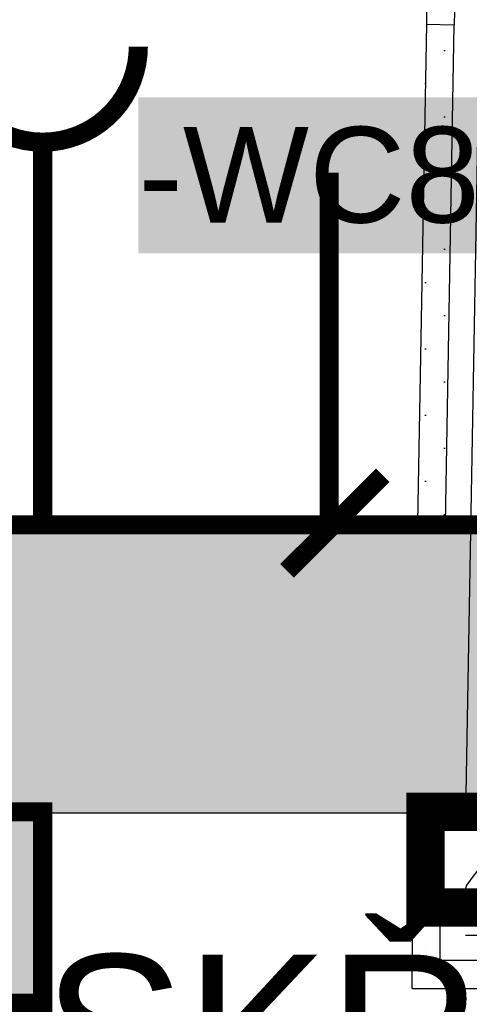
# Model space of a CAD drawing. Extents: x -12025 to 39812, y -28775 to 12.
# Tile 6 of 90: x 11095 to 11682, y -21251 to -19965. Entities that reach past the tile are written whole.
import ezdxf

# ---------------------------------------------------------------- set-up
doc = ezdxf.new("R2010")
doc.units = 0
doc.header["$MEASUREMENT"] = 0
doc.linetypes.add('Telekomunikacni vodic', pattern=[9.25, 3, -0.75, 3, -0.75, 0.125, -0.75, 0.125, -0.75])
for name, color, linetype in [('0 (Pozadí)', 254, 'Continuous'), ('OÚ Dukovany internet + tv + data', 192, 'Continuous'), ('OÚ Dukovany půdorys podklad 1NP', 7, 'Continuous'), ('OÚ Dukovany rozváděče', 6, 'Continuous'), ('OÚ Dukovany venkovní skříně', 5, 'Continuous'), ('OÚ Dukovany zásuvky', 92, 'Continuous'), ('Zakladni', 7, 'Continuous')]:
    doc.layers.add(name, color=color, linetype=linetype)
doc.styles.add('Arial', font='txt')
doc.styles.add('Arial_B', font='txt')
pattern_1 = [(0, (0, 0), (0, 86.60254), [0, -50]), (0, (25, 43.3), (0, 86.60254), [0, -50])]

# ---------------------------------------------------------------- blocks, each defined once
blk = doc.blocks.new('Zásuvka (41)')
at = {"color": 0, "linetype": 'Continuous', "const_width": 25}
for points in [[(0, -125, -0.414214), (-125, 0)], [(125, 0, -0.414214), (0, -125)]]:
    blk.add_lwpolyline(points, format="xyb", dxfattribs=at)
blk.add_lwpolyline([(0, -250), (0, -125)], dxfattribs=at)
blk = doc.blocks.new('(25)')
at = {"color": 7, "linetype": 'Continuous', "const_width": 25}
for points in [[(55, -460), (55, 0)], [(0, -520), (125, -395)]]:
    blk.add_lwpolyline(points, dxfattribs=at)
at = {"layer": '0 (Pozadí)', "linetype": 'Continuous'}
blk.add_solid([(-194.3, 98.5), (252.7, 98.5), (-194.3, -105), (252.7, -105)], dxfattribs=at)
at = {"color": 7, "linetype": 'Continuous', "style": 'Arial_B'}
blk.add_text('-WC8', height=125, dxfattribs=at).set_placement((-194.3, -65))
blk = doc.blocks.new('Rozvadeč (9)')
at = {"color": 0, "linetype": 'Continuous', "const_width": 25}
for points in [[(0, 0), (-750, 0), (-750, 250), (0, 250)], [(-97.2, 93.8), (-666.7, 93.8), (-666.7, 156.2), (-97.2, 156.2)]]:
    blk.add_lwpolyline(points, close=True, dxfattribs=at)
at = {"color": 0, "linetype": 'Continuous'}
blk.add_solid([(-97.2, 93.8), (-666.7, 93.8), (-97.2, 156.2), (-666.7, 156.2)], dxfattribs=at)
at = {"layer": '0 (Pozadí)', "linetype": 'Continuous'}
blk.add_solid([(0, 0), (-750, 0), (0, 250), (-750, 250)], dxfattribs=at)
at = {"color": 0, "linetype": 'Continuous', "style": 'Arial'}
blk.add_text('+PS', height=200, dxfattribs=at).set_placement((-750, -261.5))
blk = doc.blocks.new('(66)')
at = {"color": 0, "linetype": 'Continuous', "const_width": 50}
blk.add_lwpolyline([(0, -125), (375, -125), (375, 0), (0, 0)], close=True, dxfattribs=at)
at = {"color": 0, "linetype": 'Continuous', "style": 'Arial'}
blk.add_text('SKŘÍŇ 1', height=200, dxfattribs=at).set_placement((-402.1, -761.5))
blk = doc.blocks.new('(72)')
at = {"color": 0, "linetype": 'Continuous', "const_width": 50}
blk.add_lwpolyline([(0, -125), (375, -125), (375, 0), (0, 0)], close=True, dxfattribs=at)
at = {"color": 0, "linetype": 'Continuous', "style": 'Arial'}
blk.add_text('SKŘÍŇ 2 (3m)', height=200, dxfattribs=at).set_placement((-625, -636.5))

msp = doc.modelspace()

# ---------------------------------------------------------------- hatches: boundary and pattern name
at = {"layer": 'OÚ Dukovany půdorys podklad 1NP', "linetype": 'Continuous'}
h = msp.add_hatch(dxfattribs=at)
h.set_pattern_fill('OMÍTKA_01', color=21, style=0, pattern_type=2)
h.set_pattern_definition(pattern_1)
edge = h.paths.add_edge_path()
edge.add_spline(control_points=[(11626.3, -19970.8), (11626.3, -19970.8), (11614.8, -20622.1), (11614.8, -20622.1)], knot_values=[0, 0, 0, 0, 1, 1, 1, 1], degree=3, periodic=0)
edge.add_spline(control_points=[(11614.8, -20622.1), (11614.8, -20622.1), (11651.4, -20622.8), (11651.4, -20622.8)], knot_values=[0, 0, 0, 0, 1, 1, 1, 1], degree=3, periodic=0)
edge.add_spline(control_points=[(11651.4, -20622.8), (11651.4, -20622.8), (11662.8, -19971.5), (11662.8, -19971.5)], knot_values=[0, 0, 0, 0, 1, 1, 1, 1], degree=3, periodic=0)
edge.add_spline(control_points=[(11662.8, -19971.5), (11662.8, -19971.5), (11626.3, -19970.8), (11626.3, -19970.8)], knot_values=[0, 0, 0, 0, 1, 1, 1, 1], degree=3, periodic=0)
edge.add_spline(control_points=[(11626.3, -19970.8), (11626.3, -19970.8), (11626.3, -19970.8), (11626.3, -19970.8)], knot_values=[0, 0, 0, 0, 1, 1, 1, 1], degree=3, periodic=0)
h = msp.add_hatch(dxfattribs=at)
h.set_pattern_fill('OMÍTKA_01', color=21, style=0, pattern_type=2)
h.set_pattern_definition(pattern_1)
edge = h.paths.add_edge_path()
edge.add_spline(control_points=[(11644.4, -21194), (11644.4, -21194), (11644.4, -21001.1), (11644.4, -21001.1)], knot_values=[0, 0, 0, 0, 1, 1, 1, 1], degree=3, periodic=0)
edge.add_spline(control_points=[(11644.4, -21001.1), (11644.4, -21001.1), (11607.8, -21001.1), (11607.8, -21001.1)], knot_values=[0, 0, 0, 0, 1, 1, 1, 1], degree=3, periodic=0)
edge.add_spline(control_points=[(11607.8, -21001.1), (11607.8, -21001.1), (11607.8, -21194), (11607.8, -21194)], knot_values=[0, 0, 0, 0, 1, 1, 1, 1], degree=3, periodic=0)
edge.add_spline(control_points=[(11607.8, -21194), (11607.8, -21194), (11644.4, -21194), (11644.4, -21194)], knot_values=[0, 0, 0, 0, 1, 1, 1, 1], degree=3, periodic=0)
edge.add_spline(control_points=[(11644.4, -21194), (11644.4, -21194), (11644.4, -21194), (11644.4, -21194)], knot_values=[0, 0, 0, 0, 1, 1, 1, 1], degree=3, periodic=0)
h = msp.add_hatch(dxfattribs=at)
h.set_pattern_fill('OMÍTKA_01', color=21, style=0, pattern_type=2)
h.set_pattern_definition(pattern_1)
edge = h.paths.add_edge_path()
edge.add_spline(control_points=[(11607.8, -21194), (11607.8, -21194), (11607.8, -21230.6), (11607.8, -21230.6)], knot_values=[0, 0, 0, 0, 1, 1, 1, 1], degree=3, periodic=0)
edge.add_spline(control_points=[(11607.8, -21230.6), (11607.8, -21230.6), (11644.4, -21194), (11644.4, -21194)], knot_values=[0, 0, 0, 0, 1, 1, 1, 1], degree=3, periodic=0)
edge.add_spline(control_points=[(11644.4, -21194), (11644.4, -21194), (11607.8, -21194), (11607.8, -21194)], knot_values=[0, 0, 0, 0, 1, 1, 1, 1], degree=3, periodic=0)
edge.add_spline(control_points=[(11607.8, -21194), (11607.8, -21194), (11607.8, -21194), (11607.8, -21194)], knot_values=[0, 0, 0, 0, 1, 1, 1, 1], degree=3, periodic=0)
h = msp.add_hatch(dxfattribs=at)
h.set_pattern_fill('OMÍTKA_01', color=21, style=0, pattern_type=2)
h.set_pattern_definition(pattern_1)
edge = h.paths.add_edge_path()
edge.add_spline(control_points=[(11644.4, -21194), (11644.4, -21194), (11607.8, -21230.6), (11607.8, -21230.6)], knot_values=[0, 0, 0, 0, 1, 1, 1, 1], degree=3, periodic=0)
edge.add_spline(control_points=[(11607.8, -21230.6), (11607.8, -21230.6), (11644.4, -21230.6), (11644.4, -21230.6)], knot_values=[0, 0, 0, 0, 1, 1, 1, 1], degree=3, periodic=0)
edge.add_spline(control_points=[(11644.4, -21230.6), (11644.4, -21230.6), (11644.4, -21194), (11644.4, -21194)], knot_values=[0, 0, 0, 0, 1, 1, 1, 1], degree=3, periodic=0)
edge.add_spline(control_points=[(11644.4, -21194), (11644.4, -21194), (11644.4, -21194), (11644.4, -21194)], knot_values=[0, 0, 0, 0, 1, 1, 1, 1], degree=3, periodic=0)
h = msp.add_hatch(dxfattribs=at)
h.set_pattern_fill('OMÍTKA_01', color=21, style=0, pattern_type=2)
h.set_pattern_definition(pattern_1)
edge = h.paths.add_edge_path()
edge.add_spline(control_points=[(11644.4, -21230.6), (11644.4, -21230.6), (13482.1, -21230.6), (13482.1, -21230.6)], knot_values=[0, 0, 0, 0, 1, 1, 1, 1], degree=3, periodic=0)
edge.add_spline(control_points=[(13482.1, -21230.6), (13482.1, -21230.6), (13482.1, -21194), (13482.1, -21194)], knot_values=[0, 0, 0, 0, 1, 1, 1, 1], degree=3, periodic=0)
edge.add_spline(control_points=[(13482.1, -21194), (13482.1, -21194), (11644.4, -21194), (11644.4, -21194)], knot_values=[0, 0, 0, 0, 1, 1, 1, 1], degree=3, periodic=0)
edge.add_spline(control_points=[(11644.4, -21194), (11644.4, -21194), (11644.4, -21230.6), (11644.4, -21230.6)], knot_values=[0, 0, 0, 0, 1, 1, 1, 1], degree=3, periodic=0)
edge.add_spline(control_points=[(11644.4, -21230.6), (11644.4, -21230.6), (11644.4, -21230.6), (11644.4, -21230.6)], knot_values=[0, 0, 0, 0, 1, 1, 1, 1], degree=3, periodic=0)

# ---------------------------------------------------------------- linework, layer by layer
at = {"layer": 'OÚ Dukovany internet + tv + data', "linetype": 'Telekomunikacni vodic', "ltscale": 100, "const_width": 25}
msp.add_lwpolyline([(12197.2, -20625), (10625, -20625)], dxfattribs=at)
at = {"layer": 'OÚ Dukovany půdorys podklad 1NP', "color": 1, "linetype": 'Continuous'}
for p, q in [((11650, -18621), (11626.3, -19970.8)), ((11686.6, -18621.7), (11662.8, -19971.5)), ((11626.3, -19970.8), (11614.8, -20622.1)), ((11626.3, -19970.8), (11662.8, -19971.5)), ((11626.3, -19970.8), (11662.8, -19971.5)), ((11651.4, -20622.8), (11662.8, -19971.5)), ((11695.5, -19972), (11677.4, -21001.1)), ((11607.8, -21001.1), (11607.8, -21194)), ((11644.4, -21194), (11644.4, -21001.1)), ((11677.4, -21161.1), (13467.6, -21161.1)), ((11607.8, -21230.6), (11607.8, -21194)), ((13482.1, -21194), (11644.4, -21194)), ((11607.8, -21230.6), (13482.1, -21230.6))]:
    msp.add_line(p, q, dxfattribs=at)
at = {"layer": 'OÚ Dukovany půdorys podklad 1NP', "color": 7, "linetype": 'Continuous'}
for p, q in [((11837.4, -20626.1), (9961.9, -20626.1)), ((9961.9, -21001.1), (11837.4, -21001.1))]:
    msp.add_line(p, q, dxfattribs=at)
at = {"layer": 'OÚ Dukovany půdorys podklad 1NP', "color": 21, "linetype": 'Continuous'}
for p, q in [((11681.7, -21006.3), (11677.4, -21005.7)), ((11691.3, -21010.6), (11681.7, -21006.3)), ((11678.9, -21096.3), (11701.8, -21065.8)), ((11678.9, -21096.3), (11677.4, -21100)), ((11677.4, -21137.7), (11683.8, -21147.3))]:
    msp.add_line(p, q, dxfattribs=at)
at = {"layer": 'OÚ Dukovany půdorys podklad 1NP', "color": 254, "linetype": 'Continuous'}
msp.add_solid([(11837.4, -20626.1), (9961.9, -20626.1), (11837.4, -21001.1), (9961.9, -21001.1)], dxfattribs=at)
at = {"layer": 'OÚ Dukovany zásuvky', "linetype": 'Continuous', "const_width": 25}
msp.add_lwpolyline([(12250, -20625), (11125, -20625), (11125, -20250)], dxfattribs=at)

# ---------------------------------------------------------------- block references
at = {"layer": 'OÚ Dukovany rozváděče', "linetype": 'Continuous'}
msp.add_blockref('Rozvadeč (9)', (11125, -21250), dxfattribs=at)
at = {"layer": 'OÚ Dukovany venkovní skříně', "linetype": 'Continuous'}
for name, p in [('(72)', (11750, -20750)), ('(66)', (11625, -21000))]:
    msp.add_blockref(name, p, dxfattribs=at)
at = {"layer": 'OÚ Dukovany zásuvky', "linetype": 'Continuous'}
msp.add_blockref('Zásuvka (41)', (11125, -20000), dxfattribs=at)
at = {"layer": 'Zakladni', "color": 7, "linetype": 'Continuous'}
msp.add_blockref('(25)', (11444.3, -20165), dxfattribs=at)

doc.saveas('drawing.dxf')
